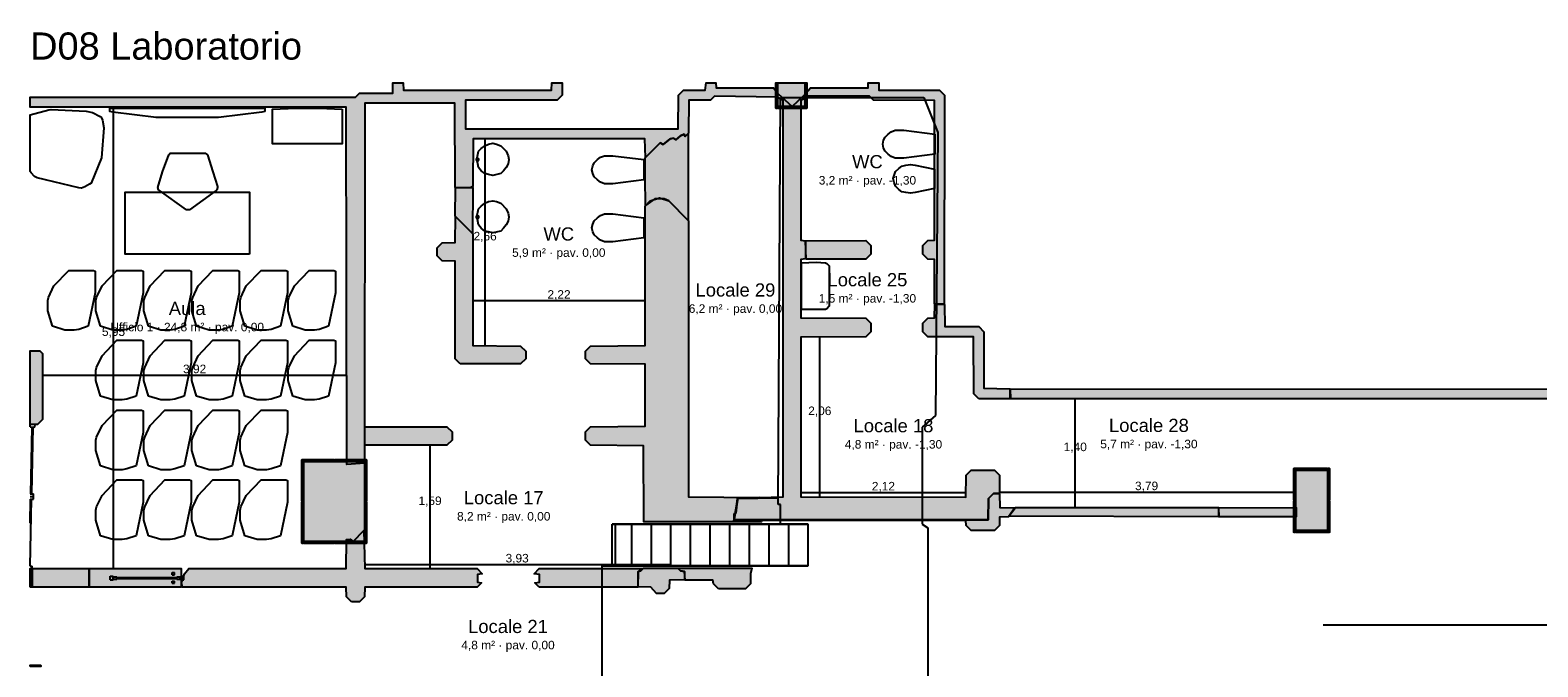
# Model space of a CAD drawing. Header units: millimetres. Extents: x -18533 to 137888, y -83624 to 7711.
# Tile 30 of 38: x 107475 to 126918, y -30991 to -22782. Entities that reach past the tile are written whole.
import ezdxf
from ezdxf.enums import TextEntityAlignment as Align

# ---------------------------------------------------------------- set-up
doc = ezdxf.new("R2010")
doc.units = ezdxf.units.MM
for name, color, linetype in [('A-ARREDI', 9, 'Continuous'), ('A-MISURE', 40, 'Continuous'), ('A-MURI-ESISTENTI', 7, 'Continuous'), ('A-MURI-NUOVI', 40, 'Continuous'), ('A-PARETI-VETRATE', 5, 'Continuous'), ('A-PILASTRI', 8, 'Continuous'), ('A-SCALE', 8, 'Continuous'), ('A-SOPPALCO-PROIEZIONE', 8, 'Continuous'), ('A-TESTI', 7, 'Continuous')]:
    doc.layers.add(name, color=color, linetype=linetype)
doc.styles.add('VISIO', font='arial.ttf')

msp = doc.modelspace()

# ---------------------------------------------------------------- hatches: boundary and pattern name
at = {"layer": 'A-MURI-ESISTENTI'}
for points in [[(112955, -24810), (112950, -23725), (111790, -23725), (111785, -28367), (111560, -28382), (111550, -23775), (107475, -23775), (107475, -23645), (111670, -23645), (111720, -23595), (112150, -23595), (112154, -23462), (112287, -23462), (112290, -23555), (114200, -23555), (114203, -23462), (114335, -23462), (114335, -23620), (114270, -23685), (113090, -23685), (113090, -24055), (115830, -24055), (115835, -23620), (115900, -23555), (116180, -23555), (116192, -23462), (116317, -23462), (116320, -23525), (117060, -23525), (117115, -23600), (117110, -23645), (116300, -23635), (116250, -23685), (115970, -23685), (115965, -24110), (115920, -24155), (115909, -24122), (115860, -24145), (115800, -24195), (115770, -24175), (115730, -24185), (115640, -24255), (115600, -24235), (115410, -24425), (115400, -24185), (113190, -24185), (113185, -24800), (113150, -24815), (112955, -24810)], [(119135, -26310), (119135, -25740), (119050, -25735), (118985, -25670), (118985, -25560), (119050, -25495), (119135, -25490), (119135, -23690), (118350, -23685), (118300, -23635), (117500, -23635), (117480, -23655), (117458, -23622), (117540, -23525), (118280, -23525), (118283, -23462), (118419, -23462), (118420, -23555), (119200, -23555), (119265, -23620), (119260, -26315), (119135, -26310)], [(116555, -29090), (116567, -29014), (116575, -29010), (116587, -28892), (116599, -28820), (117115, -28810), (116876, -28808), (117185, -28800), (117185, -23690), (117115, -23650), (117120, -23605), (117300, -23765), (117458, -23622), (117475, -23660), (117415, -23690), (117415, -25490), (117475, -25500), (117475, -25730), (117415, -25740), (117415, -26490), (118250, -26495), (118315, -26560), (118315, -26670), (118250, -26735), (117415, -26740), (117415, -28800), (119540, -28805), (119545, -28520), (119610, -28455), (119910, -28455), (119975, -28520), (119975, -28750), (119900, -28755), (119835, -28820), (119830, -29095), (116555, -29090)], [(116600, -28815), (116599, -28820), (116595, -28820), (116587, -28892), (116567, -29014), (116555, -29020), (116555, -29090), (116555, -29100), (116535, -29120), (115388, -29120), (115385, -28140), (114700, -28135), (114635, -28070), (114635, -27960), (114700, -27895), (115405, -27890), (115405, -27090), (114700, -27085), (114635, -27020), (114635, -26920), (114700, -26855), (115405, -26850), (115405, -25050), (115470, -24985), (115590, -24945), (115710, -24985), (115965, -25240), (115965, -28800), (116876, -28808), (116600, -28815)], [(113020, -27085), (112955, -27020), (112955, -25760), (112790, -25755), (112725, -25690), (112725, -25590), (112790, -25525), (112955, -25520), (112960, -25185), (113185, -25410), (113185, -26850), (113800, -26855), (113865, -26920), (113865, -27020), (113800, -27085), (113020, -27085)], [(117480, -25735), (117475, -25500), (118250, -25495), (118315, -25560), (118315, -25670), (118250, -25735), (117480, -25735)], [(119710, -27535), (119645, -27470), (119640, -26735), (119050, -26735), (118985, -26670), (118985, -26560), (119050, -26495), (119135, -26490), (119140, -26315), (119265, -26320), (119270, -26605), (119710, -26605), (119775, -26670), (119775, -27400), (120110, -27405), (120110, -27535), (119710, -27535)], [(107475, -27865), (107475, -26915), (107600, -26915), (107635, -26950), (107635, -27800), (107570, -27865), (107475, -27865)], [(132480, -27535), (132475, -27770), (132410, -27835), (131710, -27835), (131645, -27770), (131640, -27535), (120120, -27535), (120115, -27410), (131710, -27405), (131775, -27470), (131780, -27705), (132340, -27705), (132345, -27470), (132410, -27405), (132525, -27405), (132525, -27535), (132480, -27535)], [(111790, -28135), (111790, -27895), (112850, -27895), (112915, -27960), (112915, -28070), (112850, -28135), (111790, -28135)], [(119835, -28820), (119900, -28755), (119975, -28760), (119980, -28935), (120175, -28940), (120090, -29055), (119975, -29060), (119975, -29170), (119910, -29235), (119610, -29235), (119545, -29170), (119540, -29105), (116910, -29105), (116907, -29120), (116535, -29120), (116555, -29110), (116555, -29100), (116560, -29095), (119830, -29095), (119835, -28820)], [(116587, -28892), (116575, -29010), (116567, -29014), (116587, -28892)], [(116587, -28892), (116595, -28820), (116599, -28820), (116587, -28892)], [(116876, -28808), (117115, -28810), (116599, -28820), (116600, -28815), (116876, -28808)], [(122810, -29055), (122805, -28940), (123800, -28935), (123800, -29055), (122810, -29055)], [(116555, -29100), (116555, -29110), (116535, -29120), (116555, -29100)], [(116555, -29090), (116555, -29020), (116567, -29014), (116555, -29090)], [(119830, -29095), (116560, -29095), (116555, -29100), (116555, -29090), (119830, -29095)], [(111620, -30155), (111555, -30090), (111550, -29965), (109440, -29965), (109425, -29910), (109465, -29790), (109520, -29725), (111550, -29725), (111555, -29350), (111600, -29345), (111640, -29375), (111780, -29235), (111790, -29725), (113240, -29725), (113305, -29790), (113242, -29799), (113242, -29900), (113295, -29910), (113240, -29965), (111790, -29965), (111785, -30090), (111720, -30155), (111620, -30155)], [(114040, -29965), (113985, -29910), (114042, -29900), (114042, -29799), (113975, -29790), (114040, -29725), (115370, -29725), (115315, -29760), (115310, -29965), (114040, -29965)], [(115860, -29755), (115915, -29760), (115915, -29870), (115720, -29875), (115715, -29980), (115650, -30045), (115550, -30045), (115480, -29965), (115315, -29960), (115315, -29760), (115350, -29755), (115385, -29720), (115829, -29720), (115860, -29755)], [(116350, -29985), (116285, -29920), (116280, -29875), (115920, -29875), (115915, -29760), (115860, -29755), (115829, -29720), (116780, -29720), (116765, -29790), (116765, -29920), (116700, -29985), (116350, -29985)]]:
    msp.add_hatch(color=7, dxfattribs=at).paths.add_polyline_path(points)
at = {"layer": 'A-MURI-NUOVI'}
for points in [[(115710, -24985), (115650, -24955), (115530, -24955), (115410, -25045), (115405, -24680), (115405, -24430), (115600, -24235), (115640, -24255), (115730, -24185), (115770, -24175), (115800, -24195), (115860, -24145), (115909, -24122), (115920, -24155), (115960, -24115), (115960, -25235), (115710, -24985)], [(112955, -25180), (112960, -24815), (113185, -24810), (113180, -25405), (112955, -25180)], [(120095, -29050), (120180, -28935), (122800, -28935), (122800, -29055), (120095, -29050)], [(107475, -29965), (107475, -29725), (107500, -29725), (107500, -29965), (107475, -29965)], [(107500, -29965), (107500, -29725), (108234, -29725), (108234, -29965), (107500, -29965)], [(108234, -29725), (109421, -29725), (109421, -29965), (108234, -29965), (108234, -29725)]]:
    msp.add_hatch(color=40, dxfattribs=at).paths.add_polyline_path(points)
at = {"layer": 'A-PILASTRI'}
for points in [[(117108, -23791), (117094, -23791), (117090, -23787), (117090, -23462), (117108, -23462), (117108, -23791)], [(117466, -23765), (117116, -23765), (117116, -23462), (117466, -23462), (117466, -23765)], [(117474, -23462), (117492, -23462), (117492, -23787), (117488, -23791), (117474, -23791), (117474, -23462)], [(117466, -23773), (117466, -23787), (117462, -23791), (117120, -23791), (117116, -23787), (117116, -23773), (117466, -23773)], [(110997, -28857), (110983, -28857), (110979, -28853), (110979, -28323), (110983, -28319), (110997, -28319), (110997, -28857)], [(111005, -28337), (111005, -28323), (111009, -28319), (111388, -28319), (111392, -28323), (111392, -28337), (111005, -28337)], [(111785, -29375), (111005, -29375), (111005, -28345), (111785, -28345), (111785, -29375)], [(111398, -28337), (111398, -28323), (111402, -28319), (111781, -28319), (111785, -28323), (111785, -28337), (111398, -28337)], [(111793, -28319), (111807, -28319), (111811, -28323), (111811, -28853), (111807, -28857), (111793, -28857), (111793, -28319)], [(123787, -28842), (123773, -28842), (123769, -28838), (123769, -28433), (123773, -28429), (123787, -28429), (123787, -28842)], [(123795, -28447), (123795, -28433), (123799, -28429), (124201, -28429), (124205, -28433), (124205, -28447), (123795, -28447)], [(124205, -29235), (123795, -29235), (123795, -28455), (124205, -28455), (124205, -29235)], [(124213, -28429), (124227, -28429), (124231, -28433), (124231, -28838), (124227, -28842), (124213, -28842), (124213, -28429)], [(110997, -29401), (110983, -29401), (110979, -29397), (110979, -28867), (110983, -28863), (110997, -28863), (110997, -29401)], [(111793, -28863), (111807, -28863), (111811, -28867), (111811, -29397), (111807, -29401), (111793, -29401), (111793, -28863)], [(123787, -29261), (123773, -29261), (123769, -29257), (123769, -28852), (123773, -28848), (123787, -28848), (123787, -29261)], [(124213, -28848), (124227, -28848), (124231, -28852), (124231, -29257), (124227, -29261), (124213, -29261), (124213, -28848)], [(124205, -29243), (124205, -29257), (124201, -29261), (123799, -29261), (123795, -29257), (123795, -29243), (124205, -29243)], [(111392, -29383), (111392, -29397), (111388, -29401), (111009, -29401), (111005, -29397), (111005, -29383), (111392, -29383)], [(111785, -29383), (111785, -29397), (111781, -29401), (111402, -29401), (111398, -29397), (111398, -29383), (111785, -29383)], [(107475, -30987), (107475, -30969), (107607, -30969), (107611, -30973), (107611, -30987), (107475, -30987)]]:
    msp.add_hatch(color=8, dxfattribs=at).paths.add_polyline_path(points)

# ---------------------------------------------------------------- linework, layer by layer
at = {"layer": 'A-ARREDI'}
for p, q in [((113230, -24435), (113260, -24435)), ((113230, -24465), (113230, -24435)), ((113230, -24465), (113260, -24465)), ((113260, -24465), (113260, -24435)), ((113230, -25175), (113260, -25175)), ((113230, -25205), (113230, -25175)), ((113230, -25205), (113260, -25205)), ((113260, -25205), (113260, -25175))]:
    msp.add_line(p, q, dxfattribs=at)
for points in [[(108197, -23826), (108279, -23845), (108377, -23895), (108390, -23904), (108408, -23945), (108425, -24043), (108393, -24428), (108260, -24753), (108241, -24768), (108179, -24801), (108138, -24819), (108104, -24814), (107567, -24686), (107531, -24670), (107489, -24621), (107475, -24603), (107475, -23874), (107714, -23811), (107747, -23805), (108197, -23826)], [(108197, -23826), (108279, -23845), (108377, -23895), (108390, -23904), (108408, -23945), (108425, -24043), (108393, -24428), (108260, -24753), (108241, -24768), (108179, -24801), (108138, -24819), (108104, -24814), (107567, -24686), (107531, -24670), (107489, -24621), (107475, -24603), (107475, -23874), (107714, -23811), (107747, -23805), (108197, -23826)], [(110502, -23830), (110462, -23840), (109902, -23910), (109102, -23910), (108542, -23840), (108502, -23830), (108502, -23790), (110502, -23790), (110502, -23830)], [(110502, -23830), (110462, -23840), (109902, -23910), (109102, -23910), (108542, -23840), (108502, -23830), (108502, -23790), (110502, -23790), (110502, -23830)], [(111500, -23800), (111500, -24250), (110600, -24250), (110600, -23800), (110900, -23790), (111200, -23790), (111500, -23800)], [(111500, -23800), (111500, -24250), (110600, -24250), (110600, -23800), (110900, -23790), (111200, -23790), (111500, -23800)], [(119140, -24122), (119140, -24382), (118740, -24432), (118630, -24432), (118580, -24412), (118540, -24382), (118500, -24342), (118480, -24302), (118470, -24252), (118480, -24202), (118500, -24162), (118540, -24122), (118580, -24092), (118630, -24072), (118740, -24072), (119140, -24122)], [(113385, -24643), (113339, -24632), (113293, -24597), (113258, -24551), (113247, -24505), (113235, -24448), (113258, -24344), (113293, -24310), (113339, -24275), (113385, -24252), (113442, -24241), (113488, -24252), (113546, -24275), (113615, -24344), (113638, -24402), (113649, -24448), (113638, -24505), (113615, -24551), (113580, -24597), (113546, -24632), (113442, -24655), (113385, -24643)], [(109762, -24390), (109832, -24610), (109892, -24800), (109892, -24810), (109882, -24840), (109872, -24850), (109532, -25100), (109492, -25100), (109142, -24850), (109132, -24840), (109122, -24810), (109182, -24610), (109262, -24390), (109282, -24370), (109732, -24370), (109762, -24390)], [(109762, -24390), (109832, -24610), (109892, -24800), (109892, -24810), (109882, -24840), (109872, -24850), (109532, -25100), (109492, -25100), (109142, -24850), (109132, -24840), (109122, -24810), (109182, -24610), (109262, -24390), (109282, -24370), (109732, -24370), (109762, -24390)], [(115390, -24452), (115390, -24712), (114990, -24762), (114880, -24762), (114830, -24742), (114790, -24712), (114750, -24672), (114730, -24632), (114720, -24582), (114730, -24532), (114750, -24492), (114790, -24452), (114830, -24422), (114880, -24402), (114990, -24402), (115390, -24452)], [(118886, -24525), (119136, -24575), (119136, -24825), (118886, -24875), (118826, -24885), (118766, -24875), (118716, -24865), (118676, -24835), (118636, -24795), (118616, -24745), (118606, -24695), (118616, -24655), (118636, -24605), (118676, -24565), (118716, -24535), (118766, -24525), (118826, -24515), (118886, -24525)], [(110302, -25670), (108702, -25670), (108702, -24870), (110302, -24870), (110302, -25670)], [(110302, -25670), (108702, -25670), (108702, -24870), (110302, -24870), (110302, -25670)], [(113385, -25383), (113339, -25372), (113293, -25337), (113258, -25291), (113247, -25245), (113235, -25188), (113258, -25084), (113293, -25050), (113339, -25015), (113385, -24992), (113442, -24981), (113488, -24992), (113546, -25015), (113615, -25084), (113638, -25142), (113649, -25188), (113638, -25245), (113615, -25291), (113580, -25337), (113546, -25372), (113442, -25395), (113385, -25383)], [(115390, -25202), (115390, -25462), (114990, -25512), (114880, -25512), (114830, -25492), (114790, -25462), (114750, -25422), (114730, -25382), (114720, -25332), (114730, -25282), (114750, -25242), (114790, -25202), (114830, -25172), (114880, -25152), (114990, -25152), (115390, -25202)], [(117420, -25782), (117612, -25774), (117732, -25782), (117748, -25790), (117780, -25822), (117780, -26342), (117748, -26374), (117732, -26382), (117420, -26382), (117420, -25782)], [(107762, -26600), (107702, -26400), (107702, -26270), (107712, -26230), (107782, -26080), (107972, -25880), (108292, -25880), (108312, -25890), (108312, -26170), (108222, -26600), (108102, -26640), (108042, -26650), (107922, -26650), (107762, -26600)], [(107762, -26600), (107702, -26400), (107702, -26270), (107712, -26230), (107782, -26080), (107972, -25880), (108292, -25880), (108312, -25890), (108312, -26170), (108222, -26600), (108102, -26640), (108042, -26650), (107922, -26650), (107762, -26600)], [(108382, -26600), (108322, -26400), (108322, -26270), (108332, -26230), (108402, -26080), (108592, -25880), (108912, -25880), (108932, -25890), (108932, -26170), (108842, -26600), (108722, -26640), (108662, -26650), (108542, -26650), (108382, -26600)], [(108382, -26600), (108322, -26400), (108322, -26270), (108332, -26230), (108402, -26080), (108592, -25880), (108912, -25880), (108932, -25890), (108932, -26170), (108842, -26600), (108722, -26640), (108662, -26650), (108542, -26650), (108382, -26600)], [(109002, -26600), (108942, -26400), (108942, -26270), (108952, -26230), (109022, -26080), (109212, -25880), (109532, -25880), (109552, -25890), (109552, -26170), (109462, -26600), (109342, -26640), (109282, -26650), (109162, -26650), (109002, -26600)], [(109002, -26600), (108942, -26400), (108942, -26270), (108952, -26230), (109022, -26080), (109212, -25880), (109532, -25880), (109552, -25890), (109552, -26170), (109462, -26600), (109342, -26640), (109282, -26650), (109162, -26650), (109002, -26600)], [(109622, -26600), (109562, -26400), (109562, -26270), (109572, -26230), (109642, -26080), (109832, -25880), (110152, -25880), (110172, -25890), (110172, -26170), (110082, -26600), (109962, -26640), (109902, -26650), (109782, -26650), (109622, -26600)], [(109622, -26600), (109562, -26400), (109562, -26270), (109572, -26230), (109642, -26080), (109832, -25880), (110152, -25880), (110172, -25890), (110172, -26170), (110082, -26600), (109962, -26640), (109902, -26650), (109782, -26650), (109622, -26600)], [(110242, -26600), (110182, -26400), (110182, -26270), (110192, -26230), (110262, -26080), (110452, -25880), (110772, -25880), (110792, -25890), (110792, -26170), (110702, -26600), (110582, -26640), (110522, -26650), (110402, -26650), (110242, -26600)], [(110242, -26600), (110182, -26400), (110182, -26270), (110192, -26230), (110262, -26080), (110452, -25880), (110772, -25880), (110792, -25890), (110792, -26170), (110702, -26600), (110582, -26640), (110522, -26650), (110402, -26650), (110242, -26600)], [(110862, -26600), (110802, -26400), (110802, -26270), (110812, -26230), (110882, -26080), (111072, -25880), (111392, -25880), (111412, -25890), (111412, -26170), (111322, -26600), (111202, -26640), (111142, -26650), (111022, -26650), (110862, -26600)], [(110862, -26600), (110802, -26400), (110802, -26270), (110812, -26230), (110882, -26080), (111072, -25880), (111392, -25880), (111412, -25890), (111412, -26170), (111322, -26600), (111202, -26640), (111142, -26650), (111022, -26650), (110862, -26600)], [(108382, -27500), (108322, -27300), (108322, -27170), (108332, -27130), (108402, -26980), (108592, -26780), (108912, -26780), (108932, -26790), (108932, -27070), (108842, -27500), (108722, -27540), (108662, -27550), (108542, -27550), (108382, -27500)], [(108382, -27500), (108322, -27300), (108322, -27170), (108332, -27130), (108402, -26980), (108592, -26780), (108912, -26780), (108932, -26790), (108932, -27070), (108842, -27500), (108722, -27540), (108662, -27550), (108542, -27550), (108382, -27500)], [(109002, -27500), (108942, -27300), (108942, -27170), (108952, -27130), (109022, -26980), (109212, -26780), (109532, -26780), (109552, -26790), (109552, -27070), (109462, -27500), (109342, -27540), (109282, -27550), (109162, -27550), (109002, -27500)], [(109002, -27500), (108942, -27300), (108942, -27170), (108952, -27130), (109022, -26980), (109212, -26780), (109532, -26780), (109552, -26790), (109552, -27070), (109462, -27500), (109342, -27540), (109282, -27550), (109162, -27550), (109002, -27500)], [(109622, -27500), (109562, -27300), (109562, -27170), (109572, -27130), (109642, -26980), (109832, -26780), (110152, -26780), (110172, -26790), (110172, -27070), (110082, -27500), (109962, -27540), (109902, -27550), (109782, -27550), (109622, -27500)], [(109622, -27500), (109562, -27300), (109562, -27170), (109572, -27130), (109642, -26980), (109832, -26780), (110152, -26780), (110172, -26790), (110172, -27070), (110082, -27500), (109962, -27540), (109902, -27550), (109782, -27550), (109622, -27500)], [(110242, -27500), (110182, -27300), (110182, -27170), (110192, -27130), (110262, -26980), (110452, -26780), (110772, -26780), (110792, -26790), (110792, -27070), (110702, -27500), (110582, -27540), (110522, -27550), (110402, -27550), (110242, -27500)], [(110242, -27500), (110182, -27300), (110182, -27170), (110192, -27130), (110262, -26980), (110452, -26780), (110772, -26780), (110792, -26790), (110792, -27070), (110702, -27500), (110582, -27540), (110522, -27550), (110402, -27550), (110242, -27500)], [(110862, -27500), (110802, -27300), (110802, -27170), (110812, -27130), (110882, -26980), (111072, -26780), (111392, -26780), (111412, -26790), (111412, -27070), (111322, -27500), (111202, -27540), (111142, -27550), (111022, -27550), (110862, -27500)], [(110862, -27500), (110802, -27300), (110802, -27170), (110812, -27130), (110882, -26980), (111072, -26780), (111392, -26780), (111412, -26790), (111412, -27070), (111322, -27500), (111202, -27540), (111142, -27550), (111022, -27550), (110862, -27500)], [(108382, -28400), (108322, -28200), (108322, -28070), (108332, -28030), (108402, -27880), (108592, -27680), (108912, -27680), (108932, -27690), (108932, -27970), (108842, -28400), (108722, -28440), (108662, -28450), (108542, -28450), (108382, -28400)], [(108382, -28400), (108322, -28200), (108322, -28070), (108332, -28030), (108402, -27880), (108592, -27680), (108912, -27680), (108932, -27690), (108932, -27970), (108842, -28400), (108722, -28440), (108662, -28450), (108542, -28450), (108382, -28400)], [(109002, -28400), (108942, -28200), (108942, -28070), (108952, -28030), (109022, -27880), (109212, -27680), (109532, -27680), (109552, -27690), (109552, -27970), (109462, -28400), (109342, -28440), (109282, -28450), (109162, -28450), (109002, -28400)], [(109002, -28400), (108942, -28200), (108942, -28070), (108952, -28030), (109022, -27880), (109212, -27680), (109532, -27680), (109552, -27690), (109552, -27970), (109462, -28400), (109342, -28440), (109282, -28450), (109162, -28450), (109002, -28400)], [(109622, -28400), (109562, -28200), (109562, -28070), (109572, -28030), (109642, -27880), (109832, -27680), (110152, -27680), (110172, -27690), (110172, -27970), (110082, -28400), (109962, -28440), (109902, -28450), (109782, -28450), (109622, -28400)], [(109622, -28400), (109562, -28200), (109562, -28070), (109572, -28030), (109642, -27880), (109832, -27680), (110152, -27680), (110172, -27690), (110172, -27970), (110082, -28400), (109962, -28440), (109902, -28450), (109782, -28450), (109622, -28400)], [(110242, -28400), (110182, -28200), (110182, -28070), (110192, -28030), (110262, -27880), (110452, -27680), (110772, -27680), (110792, -27690), (110792, -27970), (110702, -28400), (110582, -28440), (110522, -28450), (110402, -28450), (110242, -28400)], [(110242, -28400), (110182, -28200), (110182, -28070), (110192, -28030), (110262, -27880), (110452, -27680), (110772, -27680), (110792, -27690), (110792, -27970), (110702, -28400), (110582, -28440), (110522, -28450), (110402, -28450), (110242, -28400)], [(108382, -29300), (108322, -29100), (108322, -28970), (108332, -28930), (108402, -28780), (108592, -28580), (108912, -28580), (108932, -28590), (108932, -28870), (108842, -29300), (108722, -29340), (108662, -29350), (108542, -29350), (108382, -29300)], [(108382, -29300), (108322, -29100), (108322, -28970), (108332, -28930), (108402, -28780), (108592, -28580), (108912, -28580), (108932, -28590), (108932, -28870), (108842, -29300), (108722, -29340), (108662, -29350), (108542, -29350), (108382, -29300)], [(109002, -29300), (108942, -29100), (108942, -28970), (108952, -28930), (109022, -28780), (109212, -28580), (109532, -28580), (109552, -28590), (109552, -28870), (109462, -29300), (109342, -29340), (109282, -29350), (109162, -29350), (109002, -29300)], [(109002, -29300), (108942, -29100), (108942, -28970), (108952, -28930), (109022, -28780), (109212, -28580), (109532, -28580), (109552, -28590), (109552, -28870), (109462, -29300), (109342, -29340), (109282, -29350), (109162, -29350), (109002, -29300)], [(109622, -29300), (109562, -29100), (109562, -28970), (109572, -28930), (109642, -28780), (109832, -28580), (110152, -28580), (110172, -28590), (110172, -28870), (110082, -29300), (109962, -29340), (109902, -29350), (109782, -29350), (109622, -29300)], [(109622, -29300), (109562, -29100), (109562, -28970), (109572, -28930), (109642, -28780), (109832, -28580), (110152, -28580), (110172, -28590), (110172, -28870), (110082, -29300), (109962, -29340), (109902, -29350), (109782, -29350), (109622, -29300)], [(110242, -29300), (110182, -29100), (110182, -28970), (110192, -28930), (110262, -28780), (110452, -28580), (110772, -28580), (110792, -28590), (110792, -28870), (110702, -29300), (110582, -29340), (110522, -29350), (110402, -29350), (110242, -29300)], [(110242, -29300), (110182, -29100), (110182, -28970), (110192, -28930), (110262, -28780), (110452, -28580), (110772, -28580), (110792, -28590), (110792, -28870), (110702, -29300), (110582, -29340), (110522, -29350), (110402, -29350), (110242, -29300)]]:
    msp.add_lwpolyline(points, close=True, dxfattribs=at)
at = {"layer": 'A-MISURE'}
for p, q in [((108550, -29724), (108550, -23776)), ((113342, -26850), (113342, -24186)), ((113186, -26270), (115404, -26270)), ((117658, -28800), (117658, -26740)), ((107636, -27230), (111556, -27230)), ((120952, -28934), (120952, -27536)), ((112632, -29724), (112632, -28136)), ((117416, -28742), (119540, -28742)), ((119976, -28738), (123768, -28738)), ((111790, -29670), (115720, -29670)), ((124150, -30450), (137888, -30450))]:
    msp.add_line(p, q, dxfattribs=at)
at = {"layer": 'A-MURI-ESISTENTI'}
for points in [[(112955, -24810), (112950, -23725), (111790, -23725), (111785, -28367), (111560, -28382), (111550, -23775), (107475, -23775), (107475, -23645), (111670, -23645), (111720, -23595), (112150, -23595), (112154, -23462), (112287, -23462), (112290, -23555), (114200, -23555), (114203, -23462), (114335, -23462), (114335, -23620), (114270, -23685), (113090, -23685), (113090, -24055), (115830, -24055), (115835, -23620), (115900, -23555), (116180, -23555), (116192, -23462), (116317, -23462), (116320, -23525), (117060, -23525), (117115, -23600), (117110, -23645), (116300, -23635), (116250, -23685), (115970, -23685), (115965, -24110), (115920, -24155), (115909, -24122), (115860, -24145), (115800, -24195), (115770, -24175), (115730, -24185), (115640, -24255), (115600, -24235), (115410, -24425), (115400, -24185), (113190, -24185), (113185, -24800), (113150, -24815), (112955, -24810)], [(119135, -26310), (119135, -25740), (119050, -25735), (118985, -25670), (118985, -25560), (119050, -25495), (119135, -25490), (119135, -23690), (118350, -23685), (118300, -23635), (117500, -23635), (117480, -23655), (117458, -23622), (117540, -23525), (118280, -23525), (118283, -23462), (118419, -23462), (118420, -23555), (119200, -23555), (119265, -23620), (119260, -26315), (119135, -26310)], [(116555, -29090), (116567, -29014), (116575, -29010), (116587, -28892), (116599, -28820), (117115, -28810), (116876, -28808), (117185, -28800), (117185, -23690), (117115, -23650), (117120, -23605), (117300, -23765), (117458, -23622), (117475, -23660), (117415, -23690), (117415, -25490), (117475, -25500), (117475, -25730), (117415, -25740), (117415, -26490), (118250, -26495), (118315, -26560), (118315, -26670), (118250, -26735), (117415, -26740), (117415, -28800), (119540, -28805), (119545, -28520), (119610, -28455), (119910, -28455), (119975, -28520), (119975, -28750), (119900, -28755), (119835, -28820), (119830, -29095), (116555, -29090)], [(116600, -28815), (116599, -28820), (116595, -28820), (116587, -28892), (116567, -29014), (116555, -29020), (116555, -29090), (116555, -29100), (116535, -29120), (115388, -29120), (115385, -28140), (114700, -28135), (114635, -28070), (114635, -27960), (114700, -27895), (115405, -27890), (115405, -27090), (114700, -27085), (114635, -27020), (114635, -26920), (114700, -26855), (115405, -26850), (115405, -25050), (115470, -24985), (115590, -24945), (115710, -24985), (115965, -25240), (115965, -28800), (116876, -28808), (116600, -28815)], [(113020, -27085), (112955, -27020), (112955, -25760), (112790, -25755), (112725, -25690), (112725, -25590), (112790, -25525), (112955, -25520), (112960, -25185), (113185, -25410), (113185, -26850), (113800, -26855), (113865, -26920), (113865, -27020), (113800, -27085), (113020, -27085)], [(117480, -25735), (117475, -25500), (118250, -25495), (118315, -25560), (118315, -25670), (118250, -25735), (117480, -25735)], [(119710, -27535), (119645, -27470), (119640, -26735), (119050, -26735), (118985, -26670), (118985, -26560), (119050, -26495), (119135, -26490), (119140, -26315), (119265, -26320), (119270, -26605), (119710, -26605), (119775, -26670), (119775, -27400), (120110, -27405), (120110, -27535), (119710, -27535)], [(107475, -27865), (107475, -26915), (107600, -26915), (107635, -26950), (107635, -27800), (107570, -27865), (107475, -27865)], [(132480, -27535), (132475, -27770), (132410, -27835), (131710, -27835), (131645, -27770), (131640, -27535), (120120, -27535), (120115, -27410), (131710, -27405), (131775, -27470), (131780, -27705), (132340, -27705), (132345, -27470), (132410, -27405), (132525, -27405), (132525, -27535), (132480, -27535)], [(111790, -28135), (111790, -27895), (112850, -27895), (112915, -27960), (112915, -28070), (112850, -28135), (111790, -28135)], [(119835, -28820), (119900, -28755), (119975, -28760), (119980, -28935), (120175, -28940), (120090, -29055), (119975, -29060), (119975, -29170), (119910, -29235), (119610, -29235), (119545, -29170), (119540, -29105), (116910, -29105), (116907, -29120), (116535, -29120), (116555, -29110), (116555, -29100), (116560, -29095), (119830, -29095), (119835, -28820)], [(116587, -28892), (116575, -29010), (116567, -29014), (116587, -28892)], [(116587, -28892), (116595, -28820), (116599, -28820), (116587, -28892)], [(116876, -28808), (117115, -28810), (116599, -28820), (116600, -28815), (116876, -28808)], [(122810, -29055), (122805, -28940), (123800, -28935), (123800, -29055), (122810, -29055)], [(116555, -29100), (116555, -29110), (116535, -29120), (116555, -29100)], [(116555, -29090), (116555, -29020), (116567, -29014), (116555, -29090)], [(119830, -29095), (116560, -29095), (116555, -29100), (116555, -29090), (119830, -29095)], [(111620, -30155), (111555, -30090), (111550, -29965), (109440, -29965), (109425, -29910), (109465, -29790), (109520, -29725), (111550, -29725), (111555, -29350), (111600, -29345), (111640, -29375), (111780, -29235), (111790, -29725), (113240, -29725), (113305, -29790), (113242, -29799), (113242, -29900), (113295, -29910), (113240, -29965), (111790, -29965), (111785, -30090), (111720, -30155), (111620, -30155)], [(114040, -29965), (113985, -29910), (114042, -29900), (114042, -29799), (113975, -29790), (114040, -29725), (115370, -29725), (115315, -29760), (115310, -29965), (114040, -29965)], [(115860, -29755), (115915, -29760), (115915, -29870), (115720, -29875), (115715, -29980), (115650, -30045), (115550, -30045), (115480, -29965), (115315, -29960), (115315, -29760), (115350, -29755), (115385, -29720), (115829, -29720), (115860, -29755)], [(116350, -29985), (116285, -29920), (116280, -29875), (115920, -29875), (115915, -29760), (115860, -29755), (115829, -29720), (116780, -29720), (116765, -29790), (116765, -29920), (116700, -29985), (116350, -29985)]]:
    msp.add_lwpolyline(points, close=True, dxfattribs=at)
at = {"layer": 'A-MURI-NUOVI'}
for points in [[(115710, -24985), (115650, -24955), (115530, -24955), (115410, -25045), (115405, -24680), (115405, -24430), (115600, -24235), (115640, -24255), (115730, -24185), (115770, -24175), (115800, -24195), (115860, -24145), (115909, -24122), (115920, -24155), (115960, -24115), (115960, -25235), (115710, -24985)], [(112955, -25180), (112960, -24815), (113185, -24810), (113180, -25405), (112955, -25180)], [(120095, -29050), (120180, -28935), (122800, -28935), (122800, -29055), (120095, -29050)], [(107475, -29965), (107475, -29725), (107500, -29725), (107500, -29965), (107475, -29965)], [(107500, -29965), (107500, -29725), (108234, -29725), (108234, -29965), (107500, -29965)], [(108234, -29725), (109421, -29725), (109421, -29965), (108234, -29965), (108234, -29725)]]:
    msp.add_lwpolyline(points, close=True, dxfattribs=at)
at = {"layer": 'A-PARETI-VETRATE'}
for p, q in [((107475, -27898), (107476, -27864)), ((107475, -27898), (107537, -27899)), ((107476, -27864), (107538, -27865)), ((107483, -28761), (107500, -27899)), ((107495, -28761), (107512, -27899)), ((107500, -27899), (107512, -27899)), ((107537, -27899), (107538, -27865)), ((107475, -28761), (107520, -28761)), ((107483, -28761), (107495, -28761)), ((107519, -28795), (107520, -28761)), ((107475, -28795), (107519, -28795)), ((107475, -28795), (107519, -28795)), ((107475, -28828), (107518, -28829)), ((107475, -29138), (107481, -28829)), ((107476, -29691), (107494, -28829)), ((107481, -28829), (107494, -28829)), ((107518, -28829), (107519, -28795)), ((107475, -29691), (107501, -29691)), ((107475, -29691), (107476, -29691)), ((107475, -29725), (107500, -29725)), ((107500, -29725), (107501, -29691)), ((108505, -29820), (108545, -29820)), ((108505, -29870), (108505, -29820)), ((108505, -29870), (108545, -29870)), ((108545, -29870), (108545, -29820)), ((108549, -29829), (108594, -29829)), ((108549, -29861), (108549, -29829)), ((108549, -29861), (108594, -29861)), ((108594, -29861), (108594, -29829)), ((108594, -29840), (109366, -29840)), ((108594, -29850), (108594, -29840)), ((108594, -29850), (109366, -29850)), ((109307, -29776), (109335, -29776)), ((109307, -29804), (109307, -29776)), ((109307, -29804), (109335, -29804)), ((109307, -29886), (109335, -29886)), ((109307, -29914), (109307, -29886)), ((109307, -29914), (109335, -29914)), ((109335, -29804), (109335, -29776)), ((109335, -29914), (109335, -29886)), ((109366, -29829), (109411, -29829)), ((109366, -29861), (109366, -29829)), ((109366, -29850), (109366, -29840)), ((109366, -29861), (109411, -29861)), ((109411, -29861), (109411, -29829)), ((109415, -29820), (109455, -29820)), ((109415, -29870), (109415, -29820)), ((109415, -29870), (109455, -29870)), ((109455, -29870), (109455, -29820))]:
    msp.add_line(p, q, dxfattribs=at)
at = {"layer": 'A-PILASTRI'}
for points in [[(117108, -23791), (117094, -23791), (117090, -23787), (117090, -23462), (117108, -23462), (117108, -23791)], [(117466, -23765), (117116, -23765), (117116, -23462), (117466, -23462), (117466, -23765)], [(117474, -23462), (117492, -23462), (117492, -23787), (117488, -23791), (117474, -23791), (117474, -23462)], [(117466, -23773), (117466, -23787), (117462, -23791), (117120, -23791), (117116, -23787), (117116, -23773), (117466, -23773)], [(110997, -28857), (110983, -28857), (110979, -28853), (110979, -28323), (110983, -28319), (110997, -28319), (110997, -28857)], [(111005, -28337), (111005, -28323), (111009, -28319), (111388, -28319), (111392, -28323), (111392, -28337), (111005, -28337)], [(111785, -29375), (111005, -29375), (111005, -28345), (111785, -28345), (111785, -29375)], [(111398, -28337), (111398, -28323), (111402, -28319), (111781, -28319), (111785, -28323), (111785, -28337), (111398, -28337)], [(111793, -28319), (111807, -28319), (111811, -28323), (111811, -28853), (111807, -28857), (111793, -28857), (111793, -28319)], [(123787, -28842), (123773, -28842), (123769, -28838), (123769, -28433), (123773, -28429), (123787, -28429), (123787, -28842)], [(123795, -28447), (123795, -28433), (123799, -28429), (124201, -28429), (124205, -28433), (124205, -28447), (123795, -28447)], [(124205, -29235), (123795, -29235), (123795, -28455), (124205, -28455), (124205, -29235)], [(124213, -28429), (124227, -28429), (124231, -28433), (124231, -28838), (124227, -28842), (124213, -28842), (124213, -28429)], [(110997, -29401), (110983, -29401), (110979, -29397), (110979, -28867), (110983, -28863), (110997, -28863), (110997, -29401)], [(111793, -28863), (111807, -28863), (111811, -28867), (111811, -29397), (111807, -29401), (111793, -29401), (111793, -28863)], [(123787, -29261), (123773, -29261), (123769, -29257), (123769, -28852), (123773, -28848), (123787, -28848), (123787, -29261)], [(124213, -28848), (124227, -28848), (124231, -28852), (124231, -29257), (124227, -29261), (124213, -29261), (124213, -28848)], [(124205, -29243), (124205, -29257), (124201, -29261), (123799, -29261), (123795, -29257), (123795, -29243), (124205, -29243)], [(111392, -29383), (111392, -29397), (111388, -29401), (111009, -29401), (111005, -29397), (111005, -29383), (111392, -29383)], [(111785, -29383), (111785, -29397), (111781, -29401), (111402, -29401), (111398, -29397), (111398, -29383), (111785, -29383)], [(107475, -30987), (107475, -30969), (107607, -30969), (107611, -30973), (107611, -30987), (107475, -30987)]]:
    msp.add_lwpolyline(points, close=True, dxfattribs=at)
at = {"layer": 'A-SCALE'}
for p, q in [((114980, -29150), (115233, -29150)), ((115022, -29150), (114980, -29150)), ((114980, -29690), (114980, -29150)), ((114980, -29690), (114980, -29150)), ((117510, -29150), (115022, -29150)), ((115022, -29690), (115022, -29150)), ((115233, -29150), (115486, -29150)), ((115233, -29690), (115233, -29150)), ((115233, -29690), (115233, -29150)), ((115486, -29150), (115739, -29150)), ((115486, -29690), (115486, -29150)), ((115486, -29690), (115486, -29150)), ((115739, -29150), (115992, -29150)), ((115739, -29690), (115739, -29150)), ((115739, -29690), (115739, -29150)), ((115992, -29150), (116245, -29150)), ((115992, -29690), (115992, -29150)), ((115992, -29690), (115992, -29150)), ((116245, -29150), (116498, -29150)), ((116245, -29690), (116245, -29150)), ((116245, -29690), (116245, -29150)), ((116498, -29150), (116751, -29150)), ((116498, -29690), (116498, -29150)), ((116498, -29690), (116498, -29150)), ((116751, -29150), (117004, -29150)), ((116751, -29690), (116751, -29150)), ((116751, -29690), (116751, -29150)), ((117004, -29150), (117257, -29150)), ((117004, -29690), (117004, -29150)), ((117004, -29690), (117004, -29150)), ((117257, -29150), (117510, -29150)), ((117257, -29690), (117257, -29150)), ((117257, -29690), (117257, -29150)), ((117510, -29690), (117510, -29150)), ((117510, -29690), (117510, -29150)), ((117510, -29690), (117510, -29150)), ((114980, -29690), (115233, -29690)), ((115022, -29690), (114980, -29690)), ((117510, -29690), (115022, -29690)), ((115233, -29690), (115486, -29690)), ((115486, -29690), (115739, -29690)), ((115739, -29690), (115992, -29690)), ((115992, -29690), (116245, -29690)), ((116245, -29690), (116498, -29690)), ((116498, -29690), (116751, -29690)), ((116751, -29690), (117004, -29690)), ((117004, -29690), (117257, -29690)), ((117257, -29690), (117510, -29690))]:
    msp.add_line(p, q, dxfattribs=at)
at = {"layer": 'A-SOPPALCO-PROIEZIONE'}
for p, q in [((117121, -28900), (117150, -23650)), ((117121, -28900), (117150, -23650)), ((117150, -23650), (119000, -23650)), ((117150, -23650), (119000, -23650)), ((119000, -23650), (119180, -24100)), ((119000, -23650), (119180, -24100)), ((119180, -24100), (119150, -27750)), ((119180, -24100), (119150, -27750)), ((119150, -27750), (118980, -27900)), ((119150, -27750), (118980, -27900)), ((118980, -27900), (118980, -29150)), ((118980, -27900), (118980, -29150)), ((117150, -28900), (117121, -28900)), ((117150, -28900), (117121, -28900)), ((117150, -29150), (117150, -28900)), ((117150, -29150), (117150, -28900)), ((117510, -29150), (117150, -29150)), ((117510, -29150), (117150, -29150)), ((117510, -29690), (117510, -29150)), ((117510, -29690), (117510, -29150)), ((118980, -29150), (119050, -29200)), ((118980, -29150), (119050, -29200)), ((119050, -29200), (119050, -31500)), ((119050, -29200), (119050, -31500)), ((114850, -31500), (114850, -29690)), ((114850, -29690), (117100, -29690)), ((114850, -29690), (117100, -29690)), ((114850, -31500), (114850, -29690)), ((117100, -29690), (117150, -29690)), ((117100, -29690), (117150, -29690)), ((117150, -29690), (117510, -29690)), ((117150, -29690), (117510, -29690))]:
    msp.add_line(p, q, dxfattribs=at)

# ---------------------------------------------------------------- texts
at = {"layer": 'A-MISURE', "style": 'VISIO'}
for s, p in [('2,66', (113342, -25438)), ('2,22', (114295, -26190)), ('5,95', (108550, -26670)), ('3,92', (109596, -27150)), ('2,06', (117658, -27690)), ('1,40', (120952, -28155)), ('2,12', (118478, -28662)), ('3,79', (121872, -28658)), ('1,59', (112632, -28850)), ('3,93', (113755, -29590))]:
    msp.add_text(s, height=110, dxfattribs=at).set_placement(p, align=Align.MIDDLE_CENTER)
at = {"layer": 'A-TESTI', "style": 'VISIO'}
msp.add_text('D08 Laboratorio', height=350, dxfattribs=at).set_placement((107475, -23162))
for s, height, p in [('WC', 170, (118272, -24478)), ('3,2 m² · pav. -1,30', 110, (118272, -24718)), ('WC', 170, (114292, -25410)), ('5,9 m² · pav. 0,00', 110, (114292, -25650)), ('Locale 29', 170, (116570, -26132)), ('Locale 25', 170, (118272, -26000)), ('1,5 m² · pav. -1,30', 110, (118272, -26240)), ('Aula', 170, (109500, -26370)), ('6,2 m² · pav. 0,00', 110, (116570, -26372)), ('Ufficio 1 · 24,8 m² · pav. 0,00', 110, (109500, -26610)), ('Locale 18', 170, (118608, -27882)), ('Locale 28', 170, (121902, -27878)), ('4,8 m² · pav. -1,30', 110, (118608, -28122)), ('5,7 m² · pav. -1,30', 110, (121902, -28118)), ('Locale 17', 170, (113582, -28810)), ('8,2 m² · pav. 0,00', 110, (113582, -29050)), ('Locale 21', 170, (113637, -30470)), ('4,8 m² · pav. 0,00', 110, (113637, -30710))]:
    msp.add_text(s, height=height, dxfattribs=at).set_placement(p, align=Align.MIDDLE_CENTER)

doc.saveas('drawing.dxf')
